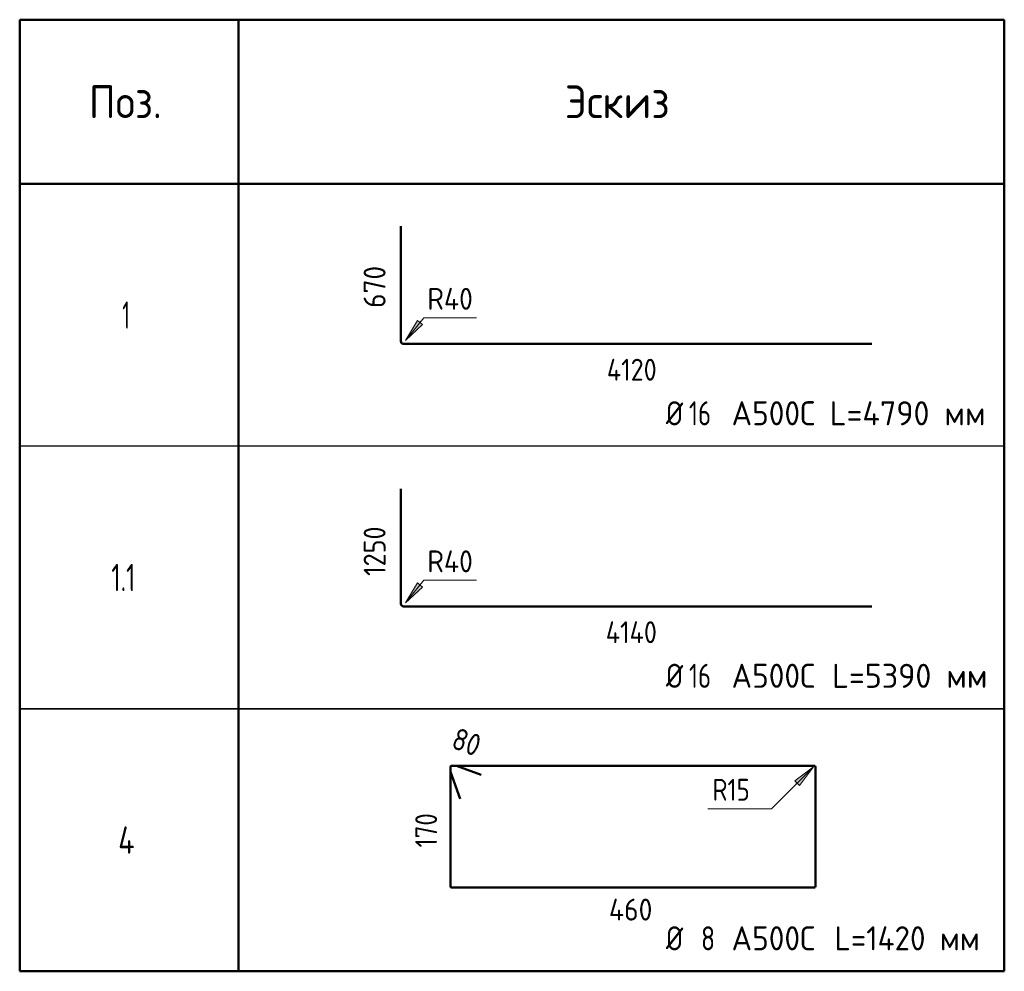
# Model space of a CAD drawing. Header units: millimetres. Extents: x 0 to 50400, y 0 to 35640.
# Tile 8 of 10: x 27600 to 38400, y 11269 to 21709. Entities that reach past the tile are written whole.
import ezdxf

# ---------------------------------------------------------------- set-up
doc = ezdxf.new("R2010")
doc.units = ezdxf.units.MM
doc.layers.add('Standard', color=7, linetype='Continuous', lineweight=25)
doc.layers.add('ДОП Верх по Х', color=7, linetype='Continuous', lineweight=25)
doc.styles.add('ISOCPEUR', font='txt')

msp = doc.modelspace()

# ---------------------------------------------------------------- hatches: boundary and pattern name
at = {"layer": 'Standard', "linetype": 'Continuous', "lineweight": 13, "transparency": 33554687}
for points in [[(31962, 18410), (31831, 18191), (32018, 18364)], [(31962, 15530), (31831, 15311), (32018, 15484)], [(36153, 13308), (36306, 13512), (36102, 13359)]]:
    msp.add_hatch(color=7, dxfattribs=at).paths.add_polyline_path(points)

# ---------------------------------------------------------------- linework, layer by layer
at = {"layer": 'Standard', "color": 7, "linetype": 'Continuous', "lineweight": 50, "transparency": 33554687}
for p, q in [((27600, 21709), (38400, 21709)), ((27600, 11269), (27600, 21709)), ((30000, 11269), (30000, 21709)), ((38400, 14149), (38400, 21709)), ((38400, 11269), (38400, 21709)), ((38400, 19909), (27600, 19909)), ((27600, 11269), (38400, 11269))]:
    msp.add_line(p, q, dxfattribs=at)
at = {"layer": 'Standard', "color": 7, "linetype": 'Continuous', "lineweight": 13, "transparency": 33554687}
for p, q in [((31962, 18410), (31831, 18191)), ((31831, 18191), (32018, 18364)), ((32018, 18364), (31962, 18410)), ((31990, 18387), (32001, 18401)), ((31831, 18191), (31831, 18191)), ((31831, 18191), (31831, 18191)), ((31831, 18191), (31831, 18191)), ((31962, 15530), (31831, 15311)), ((31831, 15311), (32018, 15484)), ((32018, 15484), (31962, 15530)), ((31990, 15507), (32001, 15521)), ((31831, 15311), (31831, 15311)), ((31831, 15311), (31831, 15311)), ((31831, 15311), (31831, 15311)), ((36306, 13512), (36102, 13359)), ((36153, 13308), (36306, 13512)), ((36306, 13512), (36306, 13512)), ((36306, 13512), (36306, 13512)), ((36306, 13512), (36306, 13512)), ((36102, 13359), (36153, 13308)), ((36128, 13334), (36115, 13321))]:
    msp.add_line(p, q, dxfattribs=at)
at = {"layer": 'Standard', "color": 7, "linetype": 'Continuous', "lineweight": -3, "transparency": 33554687}
for p, q in [((38400, 17029), (27600, 17029)), ((38400, 14149), (27600, 14149)), ((27600, 14149), (38400, 14149))]:
    msp.add_line(p, q, dxfattribs=at)
at = {"layer": 'Standard', "color": 7, "linetype": 'Continuous', "lineweight": 13, "transparency": 33554687}
for points in [[(32611, 18439), (32032, 18439), (31831, 18191)], [(32611, 15559), (32032, 15559), (31831, 15311)], [(35147, 13053), (35847, 13053), (36306, 13512)]]:
    msp.add_lwpolyline(points, dxfattribs=at)
at = {"layer": 'ДОП Верх по Х', "color": 7, "linetype": 'Continuous', "lineweight": 50, "transparency": 33554687}
for p, q in [((31781, 18182), (31781, 19444)), ((36948, 18153), (31810, 18153)), ((31781, 15302), (31781, 16564)), ((36948, 15273), (31810, 15273)), ((32325, 13512), (32325, 12200)), ((32325, 13512), (32325, 13460)), ((32388, 13524), (32337, 13524)), ((36317, 13524), (32337, 13524)), ((32661, 13425), (32393, 13523)), ((36329, 12200), (36329, 13512)), ((32326, 13456), (32433, 13163)), ((32337, 12189), (36317, 12189))]:
    msp.add_line(p, q, dxfattribs=at)
for centre, radius, start, end in [((31810, 18182), 29.7, 180, 270), ((31810, 15302), 29.7, 180, 270), ((32337, 13512), 11.8, 90, 180), ((32337, 13512), 11.8, 90, 180), ((32388, 13512), 11.8, 70, 90), ((36317, 13512), 11.5, 0, 90), ((32337, 13460), 11.8, 180, 200), ((32337, 12200), 11.5, 180, 270), ((36317, 12200), 11.5, 270, 0)]:
    msp.add_arc(centre, radius, start, end, dxfattribs=at)

# ---------------------------------------------------------------- texts
at = {"layer": 'Standard', "color": 7, "linetype": 'Continuous', "lineweight": 25, "transparency": 33554687, "attachment_point": 7, "style": 'ISOCPEUR'}
for s, insert, char_height, width in [('\\W0.92;Поз.', (28359, 20629), 360, 1047.58), ('\\W0.94;Эскиз', (33579, 20629), 360, 1411.34), ('\\W0.56;1', (28725, 18319), 300, 233.33), ('\\W0.83;Ø', (34688, 17259), 264, 374), ('\\W0.75;16', (34941, 17259), 264, 415.6), ('\\W0.95;А500С', (35408, 17259), 264, 1101.31), ('\\W0.97;L=4790 мм', (36485, 17259), 264, 1843), ('\\W0.68;1.1', (28605, 15439), 300, 492.5), ('\\W0.83;Ø', (34688, 14379), 264, 374), ('\\W0.75;16', (34941, 14379), 264, 415.6), ('\\W0.95;А500С', (35408, 14379), 264, 1101.31), ('\\W0.97;L=5390 мм', (36511, 14379), 264, 1816.49), ('\\W0.80;4', (28680, 12559), 300, 359.84), ('\\W0.83;Ø', (34688, 11499), 264, 374), ('\\W0.78;8', (35073, 11499), 264, 287.23), ('\\W0.95;А500С', (35408, 11499), 264, 1101.31), ('\\W0.94;L=1420 мм', (36538, 11499), 264, 1786.43)]:
    msp.add_mtext(s, dxfattribs=dict(at, insert=insert, char_height=char_height, width=width))
at = {"layer": 'Standard', "color": 7, "linetype": 'Continuous', "lineweight": 18, "transparency": 33554687, "char_height": 240, "attachment_point": 7, "style": 'ISOCPEUR'}
for s, insert, width in [('\\W0.92;R40', (32071, 18527), 662.02), ('\\W0.92;R40', (32071, 15647), 662.02), ('\\W0.83;R15', (35199, 13141), 579.73)]:
    msp.add_mtext(s, dxfattribs=dict(at, insert=insert, width=width))
at = {"layer": 'ДОП Верх по Х', "color": 7, "linetype": 'Continuous', "lineweight": 18, "transparency": 33554687, "char_height": 240, "attachment_point": 7, "style": 'ISOCPEUR'}
for s, insert, width, rotation in [('\\W0.91;670', (31613, 18547), 613.07, 90), ('\\W0.87;1250', (31613, 15607), 727.54, 90), ('\\W0.87;80', (32320, 13724), 440.66, 340), ('\\W0.83;170', (32179, 12628), 554.81, 90)]:
    msp.add_mtext(s, dxfattribs=dict(at, insert=insert, width=width, rotation=rotation))
for s, insert, width in [('\\W0.87;4120', (34040, 17749), 752.1), ('\\W0.87;4140', (34028, 14869), 776.65), ('\\W0.92;460', (34063, 11826), 637.57)]:
    msp.add_mtext(s, dxfattribs=dict(at, insert=insert, width=width))

doc.saveas('drawing.dxf')
